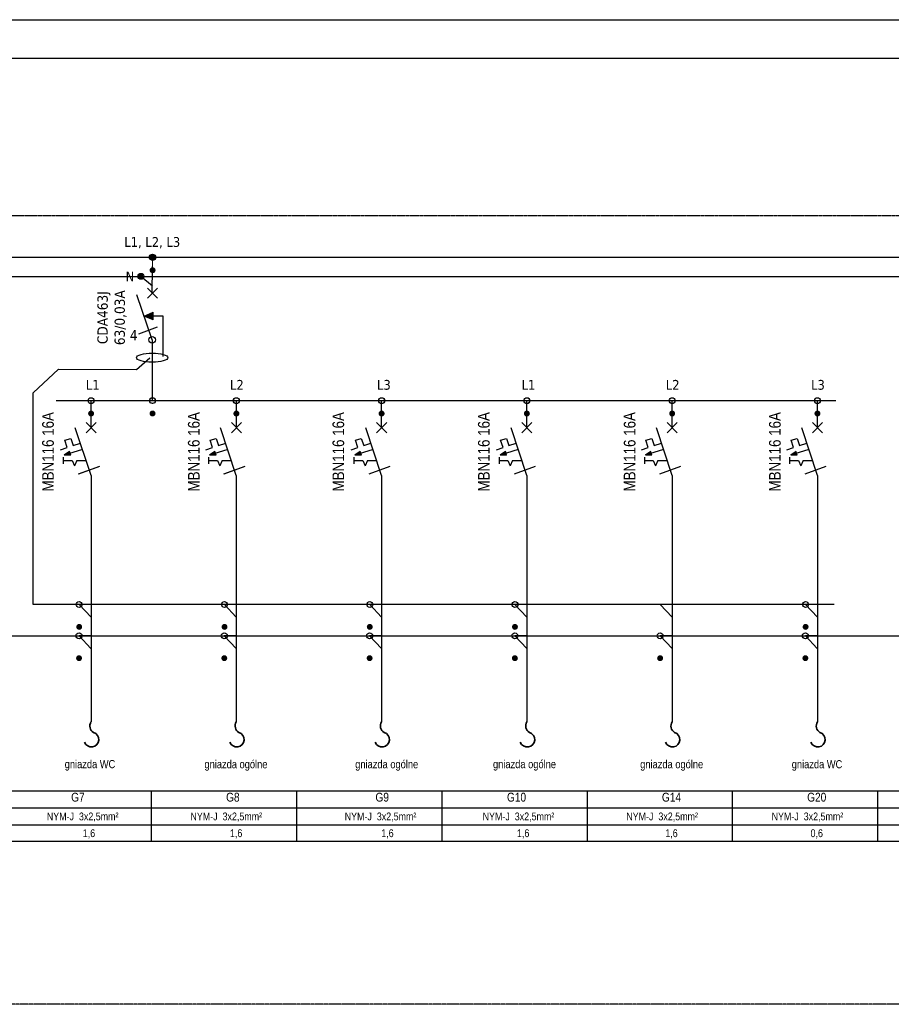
# Model space of a CAD drawing. Header units: millimetres. Extents: x 304 to 148940, y -18 to 215742.
# Tile 28 of 33: x 81685 to 92913, y 203013 to 215695. Entities that reach past the tile are written whole.
import ezdxf

# ---------------------------------------------------------------- set-up
doc = ezdxf.new("R2010")
doc.units = ezdxf.units.MM
doc.linetypes.add('1', pattern=[8, 4, -4])
doc.layers.add('CP_LINENORM', color=251, linetype='Continuous', lineweight=25)
doc.layers.add('\xa0♦EL - Gniazda', color=255, linetype='Continuous', lineweight=35)
doc.styles.add('Proxy_27B6', font='ARIALN.TTF', dxfattribs={"height": 3})
doc.styles.get("Standard").update_dxf_attribs({"font": 'ARIALN.TTF'})
doc.styles.add('Style-Tahoma', font='ARIALN.TTF')

# ---------------------------------------------------------------- blocks, each defined once
blk = doc.blocks.new('WYŁĄCZNIK INSTALACYJNY 1F')
blk.add_hatch(color=256).paths.add_polyline_path([(-26.5, -62.8), (-33.1, -67.3), (-25.1, -67.3), (-25.8, -65)])
for points in [[(0, -33.3), (0, 0)], [(6.2, -39.6), (-6.2, -27.1)], [(6.2, -27.1), (-6.2, -39.6)], [(-37.8, -60.6), (-29.5, -57.8), (-32.5, -48.9), (-25.2, -46.5), (-22.2, -55.4), (-13.2, -52.4)], [(-10.7, -60.3), (-33.2, -67.4)], [(-34.4, -69.8), (-34.4, -77.9)], [(-26.5, -62.8), (-33.1, -67.3)], [(-25.1, -67.3), (-33.1, -67.3)], [(-25.8, -65), (-26.5, -62.8)], [(-25.1, -67.3), (-25.8, -65)], [(-34.4, -73.9), (-23.4, -73.9)], [(-23.4, -73.9), (-20.5, -80.3)], [(-17.7, -73.9), (-20.5, -80.3)], [(-17.7, -73.9), (-6.3, -73.9)], [(-15.4, -90.2), (10.7, -81)], [(-15.3, -90.2), (10.7, -81)], [(-0.1, -92.6), (-0.1, -112.7)]]:
    blk.add_lwpolyline(points)
at = {"lineweight": 30}
blk.add_lwpolyline([(-0.1, -92.6), (-19.5, -33.7)], dxfattribs=at)
blk = doc.blocks.new('W1')
at = {"layer": '\xa0♦EL - Gniazda', "color": 7, "linetype": 'Continuous'}
for centre, radius, start, end in [((-4.1, 166.8), 69.9, 20.79417, 253.5889), ((-61.7, 38), 72.5, 328.40545, 58.46788)]:
    blk.add_arc(centre, radius, start, end, dxfattribs=at)
blk = doc.blocks.new('WYŁĄCZNIK RÓŻNICOWOPRĄDOWY')
blk.add_hatch(color=256).paths.add_polyline_path([(-10.2, 94.4), (1, 99.4), (1, 89.6)])
for points in [[(0, 122.6), (0, 156)], [(6.4, 129.2), (-6.1, 116.7)], [(6.4, 116.7), (-6.1, 129.2)], [(-10.2, 94.4), (1, 99.4)], [(1, 89.6), (1, 99.4)], [(13.7, 44.3), (13.7, 94.4), (-10.2, 94.4)], [(1, 94.4), (-10.2, 94.4)], [(1, 89.6), (-10.2, 94.4)], [(2.8, 94.4), (-8.5, 94.4)], [(-16.5, 72.3), (6.5, 81)], [(0, 64.8), (0, 0)]]:
    blk.add_lwpolyline(points)
at = {"lineweight": 30}
blk.add_lwpolyline([(0, 64.8), (-19.4, 120.9)], dxfattribs=at)
blk.add_circle((0, 64.8), 4.08)
blk.add_ellipse((0, 42.7), major_axis=(-19.6, 0), ratio=0.287389)

msp = doc.modelspace()

# ---------------------------------------------------------------- hatches: boundary and pattern name
h = msp.add_hatch(color=256)
edge = h.paths.add_edge_path()
edge.add_arc((83394, 212636), 38.3, 359.8831, 719.8831)
at = {"extrusion": (0, 0.002649, 0.999996)}
h = msp.add_hatch(color=256, dxfattribs=at)
edge = h.paths.add_edge_path()
edge.add_arc((83397, 212469), 38.3, 0, 360)
h = msp.add_hatch(color=256, dxfattribs=at)
edge = h.paths.add_edge_path()
edge.add_arc((83398, 212469), 38.3, 0, 360)
h = msp.add_hatch(color=256, dxfattribs=at)
edge = h.paths.add_edge_path()
edge.add_arc((83398, 212469), 38.3, 0, 360)
h = msp.add_hatch(color=5)
edge = h.paths.add_edge_path()
edge.add_arc((83246, 212390), 38.3, 359.8831, 719.8831)
h = msp.add_hatch(color=256, dxfattribs=at)
edge = h.paths.add_edge_path()
edge.add_arc((82605, 210623), 38.3, 0, 360)
h = msp.add_hatch(color=256, dxfattribs=at)
edge = h.paths.add_edge_path()
edge.add_arc((82605, 210623), 38.3, 0, 360)
h = msp.add_hatch(color=256, dxfattribs=at)
edge = h.paths.add_edge_path()
edge.add_arc((82605, 210623), 38.3, 0, 360)
h = msp.add_hatch(color=256, dxfattribs=at)
edge = h.paths.add_edge_path()
edge.add_arc((83397, 210624), 38.3, 0, 360)
h = msp.add_hatch(color=256, dxfattribs=at)
edge = h.paths.add_edge_path()
edge.add_arc((83396, 210624), 38.3, 0, 360)
h = msp.add_hatch(color=256, dxfattribs=at)
edge = h.paths.add_edge_path()
edge.add_arc((84476, 210623), 38.3, 0, 360)
h = msp.add_hatch(color=256, dxfattribs=at)
edge = h.paths.add_edge_path()
edge.add_arc((84477, 210623), 38.3, 0, 360)
h = msp.add_hatch(color=256, dxfattribs=at)
edge = h.paths.add_edge_path()
edge.add_arc((84476, 210623), 38.3, 0, 360)
h = msp.add_hatch(color=256, dxfattribs=at)
edge = h.paths.add_edge_path()
edge.add_arc((86347, 210623), 38.3, 0, 360)
h = msp.add_hatch(color=256, dxfattribs=at)
edge = h.paths.add_edge_path()
edge.add_arc((86347, 210623), 38.3, 0, 360)
h = msp.add_hatch(color=256, dxfattribs=at)
edge = h.paths.add_edge_path()
edge.add_arc((86348, 210623), 38.3, 0, 360)
h = msp.add_hatch(color=256, dxfattribs=at)
edge = h.paths.add_edge_path()
edge.add_arc((88218, 210623), 38.3, 0, 360)
h = msp.add_hatch(color=256, dxfattribs=at)
edge = h.paths.add_edge_path()
edge.add_arc((88218, 210623), 38.3, 0, 360)
h = msp.add_hatch(color=256, dxfattribs=at)
edge = h.paths.add_edge_path()
edge.add_arc((88219, 210623), 38.3, 0, 360)
h = msp.add_hatch(color=256, dxfattribs=at)
edge = h.paths.add_edge_path()
edge.add_arc((90090, 210623), 38.3, 0, 360)
h = msp.add_hatch(color=256, dxfattribs=at)
edge = h.paths.add_edge_path()
edge.add_arc((90090, 210623), 38.3, 0, 360)
h = msp.add_hatch(color=256, dxfattribs=at)
edge = h.paths.add_edge_path()
edge.add_arc((90090, 210623), 38.3, 0, 360)
h = msp.add_hatch(color=256, dxfattribs=at)
edge = h.paths.add_edge_path()
edge.add_arc((91961, 210623), 38.3, 0, 360)
h = msp.add_hatch(color=256, dxfattribs=at)
edge = h.paths.add_edge_path()
edge.add_arc((91962, 210623), 38.3, 0, 360)
h = msp.add_hatch(color=256, dxfattribs=at)
edge = h.paths.add_edge_path()
edge.add_arc((91961, 210623), 38.3, 0, 360)
h = msp.add_hatch(color=5, dxfattribs=at)
edge = h.paths.add_edge_path()
edge.add_arc((82452, 207875), 38.3, 0, 360)
h = msp.add_hatch(color=5, dxfattribs=at)
edge = h.paths.add_edge_path()
edge.add_arc((82452, 207875), 38.3, 0, 360)
h = msp.add_hatch(color=5, dxfattribs=at)
edge = h.paths.add_edge_path()
edge.add_arc((84324, 207875), 38.3, 0, 360)
h = msp.add_hatch(color=5, dxfattribs=at)
edge = h.paths.add_edge_path()
edge.add_arc((84324, 207875), 38.3, 0, 360)
h = msp.add_hatch(color=5, dxfattribs=at)
edge = h.paths.add_edge_path()
edge.add_arc((86195, 207875), 38.3, 0, 360)
h = msp.add_hatch(color=5, dxfattribs=at)
edge = h.paths.add_edge_path()
edge.add_arc((86195, 207875), 38.3, 0, 360)
h = msp.add_hatch(color=5, dxfattribs=at)
edge = h.paths.add_edge_path()
edge.add_arc((88065, 207875), 38.3, 0, 360)
h = msp.add_hatch(color=5, dxfattribs=at)
edge = h.paths.add_edge_path()
edge.add_arc((88065, 207875), 38.3, 0, 360)
h = msp.add_hatch(color=5, dxfattribs=at)
edge = h.paths.add_edge_path()
edge.add_arc((91809, 207875), 38.3, 0, 360)
h = msp.add_hatch(color=5, dxfattribs=at)
edge = h.paths.add_edge_path()
edge.add_arc((91809, 207875), 38.3, 0, 360)
h = msp.add_hatch(color=3, dxfattribs=at)
edge = h.paths.add_edge_path()
edge.add_arc((82450, 207472), 38.3, 0, 360)
h = msp.add_hatch(color=3, dxfattribs=at)
edge = h.paths.add_edge_path()
edge.add_arc((82450, 207472), 38.3, 0, 360)
h = msp.add_hatch(color=3, dxfattribs=at)
edge = h.paths.add_edge_path()
edge.add_arc((84321, 207472), 38.3, 0, 360)
h = msp.add_hatch(color=3, dxfattribs=at)
edge = h.paths.add_edge_path()
edge.add_arc((84321, 207472), 38.3, 0, 360)
h = msp.add_hatch(color=3, dxfattribs=at)
edge = h.paths.add_edge_path()
edge.add_arc((86193, 207472), 38.3, 0, 360)
h = msp.add_hatch(color=3, dxfattribs=at)
edge = h.paths.add_edge_path()
edge.add_arc((86193, 207472), 38.3, 0, 360)
h = msp.add_hatch(color=3, dxfattribs=at)
edge = h.paths.add_edge_path()
edge.add_arc((88064, 207472), 38.3, 0, 360)
h = msp.add_hatch(color=3, dxfattribs=at)
edge = h.paths.add_edge_path()
edge.add_arc((88064, 207472), 38.3, 0, 360)
h = msp.add_hatch(color=3, dxfattribs=at)
edge = h.paths.add_edge_path()
edge.add_arc((89935, 207472), 38.3, 0, 360)
h = msp.add_hatch(color=3, dxfattribs=at)
edge = h.paths.add_edge_path()
edge.add_arc((89935, 207472), 38.3, 0, 360)
h = msp.add_hatch(color=3, dxfattribs=at)
edge = h.paths.add_edge_path()
edge.add_arc((91806, 207472), 38.3, 0, 360)
h = msp.add_hatch(color=3, dxfattribs=at)
edge = h.paths.add_edge_path()
edge.add_arc((91806, 207472), 38.3, 0, 360)

# ---------------------------------------------------------------- linework, layer by layer
for p, q in [((60927, 212637, 108468), (147524, 212637, 108468)), ((83384, 205116, 108419), (83384, 205764, 108419)), ((85255, 205116, 108419), (85255, 205764, 108419)), ((87127, 205116, 108419), (87127, 205764, 108419)), ((88998, 205116, 108419), (88998, 205764, 108419)), ((90869, 205116, 108419), (90869, 205764, 108419)), ((92740, 205116, 108419), (92740, 205764, 108419))]:
    msp.add_line(p, q)
at = {"color": 5}
for p, q in [((60891, 212386, 108472), (147524, 212386, 108472)), ((83246, 212390, 62150), (83394, 212269, 62149))]:
    msp.add_line(p, q, dxfattribs=at)
at = {"color": 5, "extrusion": (0, 0.002649, 0.999996)}
for p, q in [((81858, 208163, 62162), (81858, 210889, 62155)), ((92179, 208163, 108341), (81858, 208163, 108341))]:
    msp.add_line(p, q, dxfattribs=at)
at = {"extrusion": (0, 0.002649, 0.999996)}
msp.add_line((82157, 210789, 62156), (92199, 210789, 62156), dxfattribs=at)
at = {"color": 1, "extrusion": (0, 0.002649, 0.999996)}
for p, q in [((82604, 209614, 62156), (82604, 206651, 62165)), ((84476, 209614, 62156), (84476, 206651, 62165)), ((86347, 209614, 62156), (86347, 206651, 62165)), ((88218, 209614, 62156), (88218, 206651, 62165)), ((90089, 209614, 62156), (90089, 206651, 62165)), ((91961, 209614, 62156), (91961, 206651, 62165))]:
    msp.add_line(p, q, dxfattribs=at)
at = {"color": 3}
msp.add_line((63479, 207760, 108341), (147310, 207760, 108341), dxfattribs=at)
at = {"linetype": '1', "elevation": 64042}
msp.add_lwpolyline([(60501, 213173), (147901, 213173), (147901, 203013), (60501, 203013)], close=True, dxfattribs=at)
at = {"color": 1, "linetype": 'Continuous', "lineweight": 13, "elevation": 62149, "flags": 128}
msp.add_lwpolyline([(83394, 212392), (83394, 212637)], dxfattribs=at)
at = {"color": 5}
for points, elevation in [([(82185, 211192), (83191, 211189), (83363, 211342)], 62149), ([(81858, 210889), (82185, 211192)], 62143)]:
    msp.add_lwpolyline(points, dxfattribs=dict(at, elevation=elevation))
at = {"color": 1, "elevation": 62157}
msp.add_lwpolyline([(83394, 210794), (83394, 210918)], dxfattribs=at)
at = {"color": 5, "extrusion": (0, 0.002649, 0.999996)}
for points, elevation in [([(82604, 207875), (82450, 207875), (82604, 207713)], 108885), ([(82604, 207875), (82450, 207875), (82604, 207713)], 108881), ([(84476, 207875), (84322, 207875), (84476, 207713)], 108885), ([(84476, 207875), (84322, 207875), (84476, 207713)], 108881), ([(86347, 207875), (86194, 207875), (86347, 207713)], 108885), ([(86347, 207875), (86194, 207875), (86347, 207713)], 108881), ([(88217, 207875), (88064, 207875), (88217, 207713)], 108885), ([(88217, 207875), (88064, 207875), (88217, 207713)], 108881), ([(90089, 207875), (89936, 207875), (90089, 207713)], 108885), ([(90089, 207875), (89936, 207875), (90089, 207713)], 108881), ([(91961, 207875), (91807, 207875), (91961, 207713)], 108885), ([(91961, 207875), (91807, 207875), (91961, 207713)], 108881)]:
    msp.add_lwpolyline(points, dxfattribs=dict(at, elevation=elevation))
at = {"color": 3, "extrusion": (0, 0.002649, 0.999996)}
for points, elevation in [([(82603, 207472), (82450, 207472), (82603, 207310)], 108962), ([(82603, 207472), (82450, 207472), (82603, 207310)], 108957), ([(84475, 207472), (84321, 207472), (84475, 207310)], 108962), ([(84475, 207472), (84321, 207472), (84475, 207310)], 108957), ([(86346, 207472), (86193, 207472), (86346, 207310)], 108962), ([(86346, 207472), (86193, 207472), (86346, 207310)], 108957), ([(88217, 207472), (88064, 207472), (88217, 207310)], 108962), ([(88217, 207472), (88064, 207472), (88217, 207310)], 108957), ([(90088, 207472), (89935, 207472), (90088, 207310)], 108962), ([(90088, 207472), (89935, 207472), (90088, 207310)], 108957), ([(91960, 207472), (91806, 207472), (91960, 207310)], 108962), ([(91960, 207472), (91806, 207472), (91960, 207310)], 108957)]:
    msp.add_lwpolyline(points, dxfattribs=dict(at, elevation=elevation))
at = {"extrusion": (0, 0.002649, 0.999996)}
for points, elevation in [([(81513, 205476), (83384, 205476)], 108964), ([(83384, 205476), (85255, 205476)], 108964), ([(85255, 205476), (87127, 205476)], 108964), ([(87127, 205476), (88998, 205476)], 108964), ([(88998, 205476), (90869, 205476)], 108964), ([(90869, 205476), (92740, 205476)], 108964), ([(92740, 205476), (94612, 205476)], 108964), ([(81513, 205258), (83384, 205258)], 108962), ([(81513, 205258), (83384, 205258)], 108962), ([(83384, 205258), (85255, 205258)], 108962), ([(83384, 205258), (85255, 205258)], 108962), ([(85255, 205258), (87127, 205258)], 108962), ([(85255, 205258), (87127, 205258)], 108962), ([(87127, 205258), (88998, 205258)], 108962), ([(87127, 205258), (88998, 205258)], 108962), ([(88998, 205258), (90869, 205258)], 108962), ([(88998, 205258), (90869, 205258)], 108962), ([(90869, 205258), (92740, 205258)], 108962), ([(90869, 205258), (92740, 205258)], 108962), ([(92740, 205258), (94612, 205258)], 108962), ([(92740, 205258), (94612, 205258)], 108962), ([(81513, 205036), (83384, 205036)], 108962), ([(83384, 205036), (85255, 205036)], 108962), ([(85255, 205036), (87127, 205036)], 108962), ([(87127, 205036), (88998, 205036)], 108962), ([(88998, 205036), (90869, 205036)], 108962), ([(90869, 205036), (92740, 205036)], 108962), ([(92740, 205036), (94612, 205036)], 108962), ([(81513, 204828), (83384, 204828)], 108962), ([(83384, 204828), (85255, 204828)], 108962), ([(85255, 204828), (87127, 204828)], 108962), ([(87127, 204828), (88998, 204828)], 108962), ([(88998, 204828), (90869, 204828)], 108962), ([(90869, 204828), (92740, 204828)], 108962), ([(92740, 204828), (94612, 204828)], 108962)]:
    msp.add_lwpolyline(points, dxfattribs=dict(at, elevation=elevation))
msp.add_circle((83394, 212636, 62149), 38.3)
msp.add_circle((83394, 212636, 62149), 38.3)
for centre in [(83397, 212469, 62724), (83398, 212469, 62724), (83398, 212469, 62724), (82605, 210623, 62707), (82605, 210623, 62711), (82605, 210623, 62711), (83397, 210624, 62719), (83396, 210624, 62719), (84476, 210623, 62707), (84477, 210623, 62711), (84476, 210623, 62711), (86347, 210623, 62707), (86347, 210623, 62711), (86348, 210623, 62711), (88218, 210623, 62707), (88218, 210623, 62711), (88219, 210623, 62711), (90090, 210623, 62707), (90090, 210623, 62711), (90090, 210623, 62711), (91961, 210623, 62707), (91962, 210623, 62711), (91961, 210623, 62711)]:
    msp.add_circle(centre, 38.3, dxfattribs=at)
at = {"color": 5}
for centre in [(83246, 212390, 62150), (83246, 212390, 62154)]:
    msp.add_circle(centre, 38.3, dxfattribs=at)
at = {"color": 5, "extrusion": (0, 0.002649, 0.999996)}
for centre in [(82451, 207875, 108895), (82451, 207875, 108890), (84323, 207875, 108895), (84323, 207875, 108890), (86195, 207875, 108895), (86195, 207875, 108890), (88065, 207875, 108895), (88065, 207875, 108890), (91808, 207875, 108895), (91808, 207875, 108890)]:
    msp.add_circle(centre, 38.3, dxfattribs=at)
at = {"color": 3, "extrusion": (0, 0.002649, 0.999996)}
for centre in [(82450, 207472, 108962), (82450, 207472, 108957), (84321, 207472, 108962), (84321, 207472, 108957), (86193, 207472, 108962), (86193, 207472, 108957), (88064, 207472, 108962), (88064, 207472, 108957), (89935, 207472, 108962), (89935, 207472, 108957), (91806, 207472, 108962), (91806, 207472, 108957)]:
    msp.add_circle(centre, 38.3, dxfattribs=at)
at = {"layer": 'CP_LINENORM', "linetype": 'Continuous'}
msp.add_line((57120, 215695, 108468), (148940, 215695, 108468), dxfattribs=at)
at = {"layer": 'CP_LINENORM'}
msp.add_line((148440, 215195, 108468), (58620, 215195, 108468), dxfattribs=at)

# ---------------------------------------------------------------- block references
at = {"xscale": 10.36626876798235, "yscale": 10.36626876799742, "zscale": 10.36626876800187, "rotation": 359.8830837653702}
msp.add_blockref('WYŁĄCZNIK RÓŻNICOWOPRĄDOWY', (83391, 210899, 62149), dxfattribs=at)
at = {"color": 1, "extrusion": (0, 0.002649, 0.999996), "xscale": 10.41790575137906, "yscale": 10.41790575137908}
for p, zscale in [((82605, 210622, 62711), 10.41790575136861), ((84477, 210622, 62711), 10.41790575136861), ((86348, 210622, 62711), 10.41790575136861), ((88219, 210622, 62711), 10.41790575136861), ((90090, 210622, 62711), 10.41790575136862), ((91962, 210622, 62711), 10.41790575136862)]:
    msp.add_blockref('WYŁĄCZNIK INSTALACYJNY 1F', p, dxfattribs=dict(at, zscale=zscale))
at = {"layer": '\xa0♦EL - Gniazda', "color": 7, "xscale": 1.368138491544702, "yscale": 1.368138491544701, "zscale": 1.368138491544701, "rotation": 180}
for p in [(82604, 206651, 62165), (84476, 206651, 62165), (86347, 206651, 62165), (88218, 206651, 62165), (90089, 206651, 62165), (91961, 206651, 62165)]:
    msp.add_blockref('W1', p, dxfattribs=at)

# ---------------------------------------------------------------- texts
at = {"style": 'Proxy_27B6'}
for s, p in [('G7', (82348, 205624, 62149)), ('G8', (84344, 205624, 62149)), ('G9', (86268, 205624, 62149)), ('G10', (87962, 205624, 62149)), ('G14', (89958, 205624, 62149)), ('G20', (91829, 205624, 62149))]:
    msp.add_text(s, height=113.8, dxfattribs=at).set_placement(p)
at = {"attachment_point": 1}
for s, insert, char_height, width in [('{\\fTahoma|b0|i0|c0|p34;L\\fTahoma|b0|i0|c238|p34;1, L2, L3}', (83032, 212895, 62179), 126, 813.48), ('{\\fTahoma|b0|i0|c0|p34;N}', (83050, 212451, 62157), 126, 653.51), ('\\fTahoma|b0|i0|c0|p34;L\\fTahoma|b0|i0|c238|p34;1', (82538, 211055, 62179), 126, 813.48), ('\\fTahoma|b0|i0|c238|p34;L2', (84394, 211055, 62179), 126, 813.48), ('\\fTahoma|b0|i0|c238|p34;L3', (86288, 211055, 62179), 126, 813.48), ('\\fTahoma|b0|i0|c0|p34;L\\fTahoma|b0|i0|c238|p34;1', (88151, 211055, 62179), 126, 813.48), ('\\fTahoma|b0|i0|c238|p34;L2', (90008, 211055, 62179), 126, 813.48), ('\\fTahoma|b0|i0|c238|p34;L3', (91879, 211055, 62179), 126, 813.48), ('NYM-J  3x2,5mm²', (82035, 205483, 62149), 100, 1887.75), ('NYM-J  3x2,5mm²', (83885, 205483, 62149), 100, 1887.75), ('NYM-J  3x2,5mm²', (85872, 205483, 62149), 100, 1887.75), ('NYM-J  3x2,5mm²', (87649, 205483, 62149), 100, 1887.75), ('NYM-J  3x2,5mm²', (89499, 205483, 62149), 100, 1887.75), ('NYM-J  3x2,5mm²', (91371, 205483, 62149), 100, 1887.75), ('1,6', (82498, 205267, 108419), 100, 1887.75), ('1,6', (84394, 205267, 108419), 100, 1887.75), ('1,6', (86343, 205267, 108419), 100, 1887.75), ('1,6', (88091, 205267, 108419), 100, 1887.75), ('1,6', (90002, 205267, 108419), 100, 1887.75), ('0,6', (91873, 205267, 108419), 100, 1887.75)]:
    msp.add_mtext(s, dxfattribs=dict(at, insert=insert, char_height=char_height, width=width))
for s, insert, char_height, width, attachment_point, rotation in [('\\fTahoma|b0|i0|c238|p34;CDA463J\\P\\fTahoma|b0|i0|c0|p34;63\\fTahoma|b0|i0|c238|p34;/\\fTahoma|b0|i0|c0|p34;0,03A', (82874, 211857, 62143), 132.56, 928.52, 5, 89.8831), ('{\\fTahoma|b0|i0|c238|p34;4}', (83105, 211698, 62148), 132.56, 541.46, 1, 359.8831), ('MBN116 16A', (82051, 210130, 62149), 150, 1495.28, 5, 90), ('MBN116 16A', (83929, 210130, 62149), 150, 1495.28, 5, 90), ('MBN116 16A', (85791, 210130, 62149), 150, 1495.28, 5, 90), ('MBN116 16A', (87665, 210130, 62149), 150, 1495.28, 5, 90), ('MBN116 16A', (89543, 210130, 62149), 150, 1495.28, 5, 90), ('MBN116 16A', (91414, 210130, 62149), 150, 1495.28, 5, 90)]:
    msp.add_mtext(s, dxfattribs=dict(insert=insert, char_height=char_height, width=width, attachment_point=attachment_point, rotation=rotation))
at = {"width": 1506.93, "attachment_point": 2, "style": 'Style-Tahoma'}
for s, insert, char_height in [('gniazda WC', (82591, 206159, 62149), 104.4), ('gniazda ogólne', (84471, 206158, 62149), 104.39), ('gniazda ogólne', (86413, 206158, 62149), 104.39), ('gniazda ogólne', (88188, 206159, 62151), 104.39), ('gniazda ogólne', (90084, 206158, 62149), 104.39), ('gniazda WC', (91956, 206158, 62149), 104.4)]:
    msp.add_mtext(s, dxfattribs=dict(at, insert=insert, char_height=char_height))

doc.saveas('drawing.dxf')
